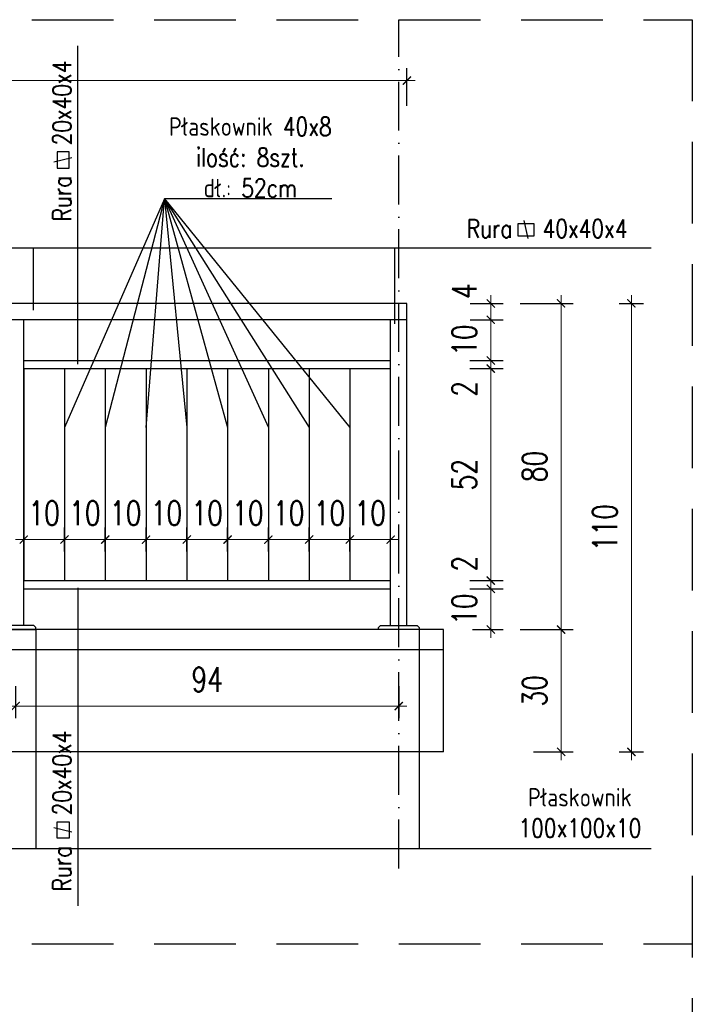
# Model space of a CAD drawing. Header units: millimetres. Extents: x 31969 to 285678, y -69766 to -1123.
# Tile 37 of 176: x 139990 to 140155, y -18518 to -18277. Entities that reach past the tile are written whole.
import ezdxf

# ---------------------------------------------------------------- set-up
doc = ezdxf.new("R2010")
doc.units = ezdxf.units.MM
for name, pattern in [('ACAD_ISO03W100', [30, 12, -18]), ('ACAD_ISO10W100', [18, 12, -3, 0, -3]), ('HIDDEN', [0.375, 0.25, -0.125])]:
    doc.linetypes.add(name, pattern=pattern)
for name, color, linetype in [('a-balustrady detal', 5, 'Continuous'), ('a-opis 2', 1, 'Continuous'), ('a-osie', 4, 'ACAD_ISO10W100'), ('a-przerywana', 250, 'HIDDEN'), ('a-widokowa', 3, 'Continuous'), ('a-wymiary', 11, 'Continuous')]:
    doc.layers.add(name, color=color, linetype=linetype)
doc.styles.add('WYMIAR', font='romans.shx', dxfattribs={"width": 0.8})
doc.styles.add('WYMIARY', font='simplex.shx', dxfattribs={"width": 0.75})
doc.dimstyles.new('MAREK50', dxfattribs={"dimtxt": 12.5, "dimasz": 5, "dimexe": 3, "dimexo": 2, "dimgap": 3.5, "dimtad": 1, "dimdec": 1, "dimdsep": 46, "dimtxsty": 'WYMIARY', "dimblk1": 'ARCHTICK', "dimblk2": 'ARCHTICK', "dimsah": 1, "dimcen": 2.5, "dimdle": 5, "dimadec": 0, "dimazin": 0, "dimtfac": 1, "dimtdec": 1, "dimtmove": 1, "dimatfit": 3, "dimldrblk": 'ARCHTICK', "dimfxl": 1, "dimtolj": 1, "dimtzin": 0, "dimarcsym": 0})

# ---------------------------------------------------------------- blocks, each defined once
blk = doc.blocks.new('_ARCHTICK')
at = {"color": 0, "linetype": 'ByBlock', "const_width": 0.15}
blk.add_lwpolyline([(-0.5, -0.5), (0.5, 0.5)], dxfattribs=at)
blk = doc.blocks.new('*D313')
at = {"layer": 'a-wymiary', "color": 0, "linetype": 'ACAD_ISO03W100', "lineweight": -2, "ltscale": 100}
blk.add_line((140001.4, -18407.16), (140001.4, -18401.27), dxfattribs=at)
at = {"layer": 'a-wymiary', "color": 0, "lineweight": -2, "ltscale": 100}
blk.add_line((140011.4, -18407.16), (140011.4, -18401.27), dxfattribs=at)
at = {"layer": 'a-wymiary', "color": 0, "lineweight": 0, "ltscale": 100}
blk.add_line((139999.4, -18404.27), (140013.4, -18404.27), dxfattribs=at)
at = {"layer": 'DEFPOINTS', "color": 0, "ltscale": 100}
for p in [(140011.4, -18404.27), (140001.4, -18409.16), (140011.4, -18409.16)]:
    blk.add_point(p, dxfattribs=at)
at = {"layer": 'a-wymiary', "color": 0, "lineweight": 0, "ltscale": 100, "xscale": 2, "yscale": 2, "zscale": 2, "rotation": 180}
blk.add_blockref('_ARCHTICK', (140001.4, -18404.27), dxfattribs=at)
at = {"layer": 'a-wymiary', "color": 0, "lineweight": 0, "ltscale": 100, "xscale": 2, "yscale": 2, "zscale": 2}
blk.add_blockref('_ARCHTICK', (140011.4, -18404.27), dxfattribs=at)
at = {"layer": 'a-wymiary', "color": 0, "ltscale": 100, "insert": (140006.4, -18397.77), "char_height": 6, "attachment_point": 5, "style": 'WYMIARY'}
blk.add_mtext('\\A1;10', dxfattribs=at)
blk = doc.blocks.new('*D314')
at = {"layer": 'a-wymiary', "color": 0, "linetype": 'ACAD_ISO03W100', "lineweight": -2, "ltscale": 100}
blk.add_line((140011.4, -18407.16), (140011.4, -18401.27), dxfattribs=at)
at = {"layer": 'a-wymiary', "color": 0, "lineweight": -2, "ltscale": 100}
blk.add_line((140021.4, -18407.16), (140021.4, -18401.27), dxfattribs=at)
at = {"layer": 'a-wymiary', "color": 0, "lineweight": 0, "ltscale": 100}
blk.add_line((140009.4, -18404.27), (140023.4, -18404.27), dxfattribs=at)
at = {"layer": 'DEFPOINTS', "color": 0, "ltscale": 100}
for p in [(140021.4, -18404.27), (140011.4, -18409.16), (140021.4, -18409.16)]:
    blk.add_point(p, dxfattribs=at)
at = {"layer": 'a-wymiary', "color": 0, "lineweight": 0, "ltscale": 100, "xscale": 2, "yscale": 2, "zscale": 2, "rotation": 180}
blk.add_blockref('_ARCHTICK', (140011.4, -18404.27), dxfattribs=at)
at = {"layer": 'a-wymiary', "color": 0, "lineweight": 0, "ltscale": 100, "xscale": 2, "yscale": 2, "zscale": 2}
blk.add_blockref('_ARCHTICK', (140021.4, -18404.27), dxfattribs=at)
at = {"layer": 'a-wymiary', "color": 0, "ltscale": 100, "insert": (140016.4, -18397.77), "char_height": 6, "attachment_point": 5, "style": 'WYMIARY'}
blk.add_mtext('\\A1;10', dxfattribs=at)
blk = doc.blocks.new('*D315')
at = {"layer": 'a-wymiary', "color": 0, "linetype": 'ACAD_ISO03W100', "lineweight": -2, "ltscale": 100}
blk.add_line((140021.4, -18407.16), (140021.4, -18401.27), dxfattribs=at)
at = {"layer": 'a-wymiary', "color": 0, "lineweight": -2, "ltscale": 100}
blk.add_line((140031.4, -18407.16), (140031.4, -18401.27), dxfattribs=at)
at = {"layer": 'a-wymiary', "color": 0, "lineweight": 0, "ltscale": 100}
blk.add_line((140019.4, -18404.27), (140033.4, -18404.27), dxfattribs=at)
at = {"layer": 'DEFPOINTS', "color": 0, "ltscale": 100}
for p in [(140031.4, -18404.27), (140021.4, -18409.16), (140031.4, -18409.16)]:
    blk.add_point(p, dxfattribs=at)
at = {"layer": 'a-wymiary', "color": 0, "lineweight": 0, "ltscale": 100, "xscale": 2, "yscale": 2, "zscale": 2, "rotation": 180}
blk.add_blockref('_ARCHTICK', (140021.4, -18404.27), dxfattribs=at)
at = {"layer": 'a-wymiary', "color": 0, "lineweight": 0, "ltscale": 100, "xscale": 2, "yscale": 2, "zscale": 2}
blk.add_blockref('_ARCHTICK', (140031.4, -18404.27), dxfattribs=at)
at = {"layer": 'a-wymiary', "color": 0, "ltscale": 100, "insert": (140026.4, -18397.77), "char_height": 6, "attachment_point": 5, "style": 'WYMIARY'}
blk.add_mtext('\\A1;10', dxfattribs=at)
blk = doc.blocks.new('*D316')
at = {"layer": 'a-wymiary', "color": 0, "linetype": 'ACAD_ISO03W100', "lineweight": -2, "ltscale": 100}
blk.add_line((140031.4, -18407.16), (140031.4, -18401.27), dxfattribs=at)
at = {"layer": 'a-wymiary', "color": 0, "lineweight": -2, "ltscale": 100}
blk.add_line((140041.4, -18407.16), (140041.4, -18401.27), dxfattribs=at)
at = {"layer": 'a-wymiary', "color": 0, "lineweight": 0, "ltscale": 100}
blk.add_line((140029.4, -18404.27), (140043.4, -18404.27), dxfattribs=at)
at = {"layer": 'DEFPOINTS', "color": 0, "ltscale": 100}
for p in [(140041.4, -18404.27), (140031.4, -18409.16), (140041.4, -18409.16)]:
    blk.add_point(p, dxfattribs=at)
at = {"layer": 'a-wymiary', "color": 0, "lineweight": 0, "ltscale": 100, "xscale": 2, "yscale": 2, "zscale": 2, "rotation": 180}
blk.add_blockref('_ARCHTICK', (140031.4, -18404.27), dxfattribs=at)
at = {"layer": 'a-wymiary', "color": 0, "lineweight": 0, "ltscale": 100, "xscale": 2, "yscale": 2, "zscale": 2}
blk.add_blockref('_ARCHTICK', (140041.4, -18404.27), dxfattribs=at)
at = {"layer": 'a-wymiary', "color": 0, "ltscale": 100, "insert": (140036.4, -18397.77), "char_height": 6, "attachment_point": 5, "style": 'WYMIARY'}
blk.add_mtext('\\A1;10', dxfattribs=at)
blk = doc.blocks.new('*D317')
at = {"layer": 'a-wymiary', "color": 0, "linetype": 'ACAD_ISO03W100', "lineweight": -2, "ltscale": 100}
blk.add_line((140041.4, -18407.16), (140041.4, -18401.27), dxfattribs=at)
at = {"layer": 'a-wymiary', "color": 0, "lineweight": -2, "ltscale": 100}
blk.add_line((140051.4, -18407.16), (140051.4, -18401.27), dxfattribs=at)
at = {"layer": 'a-wymiary', "color": 0, "lineweight": 0, "ltscale": 100}
blk.add_line((140039.4, -18404.27), (140053.4, -18404.27), dxfattribs=at)
at = {"layer": 'DEFPOINTS', "color": 0, "ltscale": 100}
for p in [(140051.4, -18404.27), (140041.4, -18409.16), (140051.4, -18409.16)]:
    blk.add_point(p, dxfattribs=at)
at = {"layer": 'a-wymiary', "color": 0, "lineweight": 0, "ltscale": 100, "xscale": 2, "yscale": 2, "zscale": 2, "rotation": 180}
blk.add_blockref('_ARCHTICK', (140041.4, -18404.27), dxfattribs=at)
at = {"layer": 'a-wymiary', "color": 0, "lineweight": 0, "ltscale": 100, "xscale": 2, "yscale": 2, "zscale": 2}
blk.add_blockref('_ARCHTICK', (140051.4, -18404.27), dxfattribs=at)
at = {"layer": 'a-wymiary', "color": 0, "ltscale": 100, "insert": (140046.4, -18397.77), "char_height": 6, "attachment_point": 5, "style": 'WYMIARY'}
blk.add_mtext('\\A1;10', dxfattribs=at)
blk = doc.blocks.new('*D318')
at = {"layer": 'a-wymiary', "color": 0, "linetype": 'ACAD_ISO03W100', "lineweight": -2, "ltscale": 100}
blk.add_line((140051.4, -18407.16), (140051.4, -18401.27), dxfattribs=at)
at = {"layer": 'a-wymiary', "color": 0, "lineweight": -2, "ltscale": 100}
blk.add_line((140061.4, -18407.16), (140061.4, -18401.27), dxfattribs=at)
at = {"layer": 'a-wymiary', "color": 0, "lineweight": 0, "ltscale": 100}
blk.add_line((140049.4, -18404.27), (140063.4, -18404.27), dxfattribs=at)
at = {"layer": 'DEFPOINTS', "color": 0, "ltscale": 100}
for p in [(140061.4, -18404.27), (140051.4, -18409.16), (140061.4, -18409.16)]:
    blk.add_point(p, dxfattribs=at)
at = {"layer": 'a-wymiary', "color": 0, "lineweight": 0, "ltscale": 100, "xscale": 2, "yscale": 2, "zscale": 2, "rotation": 180}
blk.add_blockref('_ARCHTICK', (140051.4, -18404.27), dxfattribs=at)
at = {"layer": 'a-wymiary', "color": 0, "lineweight": 0, "ltscale": 100, "xscale": 2, "yscale": 2, "zscale": 2}
blk.add_blockref('_ARCHTICK', (140061.4, -18404.27), dxfattribs=at)
at = {"layer": 'a-wymiary', "color": 0, "ltscale": 100, "insert": (140056.4, -18397.77), "char_height": 6, "attachment_point": 5, "style": 'WYMIARY'}
blk.add_mtext('\\A1;10', dxfattribs=at)
blk = doc.blocks.new('*D319')
at = {"layer": 'a-wymiary', "color": 0, "linetype": 'ACAD_ISO03W100', "lineweight": -2, "ltscale": 100}
blk.add_line((140061.4, -18407.16), (140061.4, -18401.27), dxfattribs=at)
at = {"layer": 'a-wymiary', "color": 0, "lineweight": -2, "ltscale": 100}
blk.add_line((140071.4, -18407.16), (140071.4, -18401.27), dxfattribs=at)
at = {"layer": 'a-wymiary', "color": 0, "lineweight": 0, "ltscale": 100}
blk.add_line((140059.4, -18404.27), (140073.4, -18404.27), dxfattribs=at)
at = {"layer": 'DEFPOINTS', "color": 0, "ltscale": 100}
for p in [(140071.4, -18404.27), (140061.4, -18409.16), (140071.4, -18409.16)]:
    blk.add_point(p, dxfattribs=at)
at = {"layer": 'a-wymiary', "color": 0, "lineweight": 0, "ltscale": 100, "xscale": 2, "yscale": 2, "zscale": 2, "rotation": 180}
blk.add_blockref('_ARCHTICK', (140061.4, -18404.27), dxfattribs=at)
at = {"layer": 'a-wymiary', "color": 0, "lineweight": 0, "ltscale": 100, "xscale": 2, "yscale": 2, "zscale": 2}
blk.add_blockref('_ARCHTICK', (140071.4, -18404.27), dxfattribs=at)
at = {"layer": 'a-wymiary', "color": 0, "ltscale": 100, "insert": (140066.4, -18397.77), "char_height": 6, "attachment_point": 5, "style": 'WYMIARY'}
blk.add_mtext('\\A1;10', dxfattribs=at)
blk = doc.blocks.new('*D320')
at = {"layer": 'a-wymiary', "color": 0, "linetype": 'ACAD_ISO03W100', "lineweight": -2, "ltscale": 100}
blk.add_line((140071.4, -18407.16), (140071.4, -18401.27), dxfattribs=at)
at = {"layer": 'a-wymiary', "color": 0, "lineweight": -2, "ltscale": 100}
blk.add_line((140081.4, -18407.16), (140081.4, -18401.27), dxfattribs=at)
at = {"layer": 'a-wymiary', "color": 0, "lineweight": 0, "ltscale": 100}
blk.add_line((140069.4, -18404.27), (140083.4, -18404.27), dxfattribs=at)
at = {"layer": 'DEFPOINTS', "color": 0, "ltscale": 100}
for p in [(140081.4, -18404.27), (140071.4, -18409.16), (140081.4, -18409.16)]:
    blk.add_point(p, dxfattribs=at)
at = {"layer": 'a-wymiary', "color": 0, "lineweight": 0, "ltscale": 100, "xscale": 2, "yscale": 2, "zscale": 2, "rotation": 180}
blk.add_blockref('_ARCHTICK', (140071.4, -18404.27), dxfattribs=at)
at = {"layer": 'a-wymiary', "color": 0, "lineweight": 0, "ltscale": 100, "xscale": 2, "yscale": 2, "zscale": 2}
blk.add_blockref('_ARCHTICK', (140081.4, -18404.27), dxfattribs=at)
at = {"layer": 'a-wymiary', "color": 0, "ltscale": 100, "insert": (140076.4, -18397.77), "char_height": 6, "attachment_point": 5, "style": 'WYMIARY'}
blk.add_mtext('\\A1;10', dxfattribs=at)
blk = doc.blocks.new('*D321')
at = {"layer": 'a-wymiary', "color": 0, "lineweight": 0, "ltscale": 100}
blk.add_line((140105.97, -18428.34), (140105.97, -18414.34), dxfattribs=at)
at = {"layer": 'a-wymiary', "color": 0, "lineweight": -2, "ltscale": 100}
blk.add_line((140100.82, -18416.34), (140108.97, -18416.34), dxfattribs=at)
at = {"layer": 'a-wymiary', "color": 0, "linetype": 'ACAD_ISO03W100', "lineweight": -2, "ltscale": 100}
blk.add_line((140101.5, -18426.34), (140108.97, -18426.34), dxfattribs=at)
at = {"layer": 'DEFPOINTS', "color": 0, "ltscale": 100}
for p in [(140098.82, -18416.34), (140105.97, -18416.34), (140099.5, -18426.34)]:
    blk.add_point(p, dxfattribs=at)
at = {"layer": 'a-wymiary', "color": 0, "lineweight": 0, "ltscale": 100, "xscale": 2, "yscale": 2, "zscale": 2}
for p, rotation in [((140105.97, -18416.34), 90), ((140105.97, -18426.34), 270)]:
    blk.add_blockref('_ARCHTICK', p, dxfattribs=dict(at, rotation=rotation))
at = {"layer": 'a-wymiary', "color": 0, "ltscale": 100, "insert": (140099.47, -18421.34), "char_height": 6, "attachment_point": 5, "rotation": 90, "style": 'WYMIARY'}
blk.add_mtext('\\A1;10', dxfattribs=at)
blk = doc.blocks.new('*D322')
at = {"layer": 'a-wymiary', "color": 0, "lineweight": -2, "ltscale": 100}
blk.add_line((140100.82, -18414.34), (140108.97, -18414.34), dxfattribs=at)
at = {"layer": 'a-wymiary', "color": 0, "lineweight": 0, "ltscale": 100}
for p, q in [((140105.97, -18414.34), (140105.97, -18412.34)), ((140105.97, -18416.34), (140105.97, -18414.34)), ((140105.97, -18416.34), (140105.97, -18418.34))]:
    blk.add_line(p, q, dxfattribs=at)
at = {"layer": 'a-wymiary', "color": 0, "linetype": 'ACAD_ISO03W100', "lineweight": -2, "ltscale": 100}
blk.add_line((140100.82, -18416.34), (140108.97, -18416.34), dxfattribs=at)
at = {"layer": 'DEFPOINTS', "color": 0, "ltscale": 100}
for p in [(140098.82, -18414.34), (140105.97, -18414.34), (140098.82, -18416.34)]:
    blk.add_point(p, dxfattribs=at)
at = {"layer": 'a-wymiary', "color": 0, "lineweight": 0, "ltscale": 100, "xscale": 2, "yscale": 2, "zscale": 2}
for p, rotation in [((140105.97, -18414.34), 270), ((140105.97, -18416.34), 90)]:
    blk.add_blockref('_ARCHTICK', p, dxfattribs=dict(at, rotation=rotation))
at = {"layer": 'a-wymiary', "color": 0, "ltscale": 100, "insert": (140099.47, -18410.17), "char_height": 6, "attachment_point": 5, "rotation": 90, "style": 'WYMIARY'}
blk.add_mtext('\\A1;2', dxfattribs=at)
blk = doc.blocks.new('*D323')
at = {"layer": 'a-wymiary', "color": 0, "lineweight": 0, "ltscale": 100}
blk.add_line((140105.97, -18416.34), (140105.97, -18360.34), dxfattribs=at)
at = {"layer": 'a-wymiary', "color": 0, "lineweight": -2, "ltscale": 100}
blk.add_line((140100.82, -18362.34), (140108.97, -18362.34), dxfattribs=at)
at = {"layer": 'a-wymiary', "color": 0, "linetype": 'ACAD_ISO03W100', "lineweight": -2, "ltscale": 100}
blk.add_line((140100.82, -18414.34), (140108.97, -18414.34), dxfattribs=at)
at = {"layer": 'DEFPOINTS', "color": 0, "ltscale": 100}
for p in [(140098.82, -18362.34), (140105.97, -18362.34), (140098.82, -18414.34)]:
    blk.add_point(p, dxfattribs=at)
at = {"layer": 'a-wymiary', "color": 0, "lineweight": 0, "ltscale": 100, "xscale": 2, "yscale": 2, "zscale": 2}
for p, rotation in [((140105.97, -18362.34), 90), ((140105.97, -18414.34), 270)]:
    blk.add_blockref('_ARCHTICK', p, dxfattribs=dict(at, rotation=rotation))
at = {"layer": 'a-wymiary', "color": 0, "ltscale": 100, "insert": (140099.47, -18388.34), "char_height": 6, "attachment_point": 5, "rotation": 90, "style": 'WYMIARY'}
blk.add_mtext('\\A1;52', dxfattribs=at)
blk = doc.blocks.new('*D324')
at = {"layer": 'a-wymiary', "color": 0, "lineweight": 0, "ltscale": 100}
for p, q in [((140105.97, -18360.34), (140105.97, -18358.34)), ((140105.97, -18362.34), (140105.97, -18360.34)), ((140105.97, -18362.34), (140105.97, -18364.34))]:
    blk.add_line(p, q, dxfattribs=at)
at = {"layer": 'a-wymiary', "color": 0, "lineweight": -2, "ltscale": 100}
blk.add_line((140100.82, -18360.34), (140108.97, -18360.34), dxfattribs=at)
at = {"layer": 'a-wymiary', "color": 0, "linetype": 'ACAD_ISO03W100', "lineweight": -2, "ltscale": 100}
blk.add_line((140100.82, -18362.34), (140108.97, -18362.34), dxfattribs=at)
at = {"layer": 'DEFPOINTS', "color": 0, "ltscale": 100}
for p in [(140098.82, -18360.34), (140105.97, -18360.34), (140098.82, -18362.34)]:
    blk.add_point(p, dxfattribs=at)
at = {"layer": 'a-wymiary', "color": 0, "lineweight": 0, "ltscale": 100, "xscale": 2, "yscale": 2, "zscale": 2}
for p, rotation in [((140105.97, -18360.34), 270), ((140105.97, -18362.34), 90)]:
    blk.add_blockref('_ARCHTICK', p, dxfattribs=dict(at, rotation=rotation))
at = {"layer": 'a-wymiary', "color": 0, "ltscale": 100, "insert": (140099.47, -18367.3), "char_height": 6, "attachment_point": 5, "rotation": 90, "style": 'WYMIARY'}
blk.add_mtext('\\A1;2', dxfattribs=at)
blk = doc.blocks.new('*D325')
at = {"layer": 'a-wymiary', "color": 0, "lineweight": 0, "ltscale": 100}
blk.add_line((140105.97, -18362.34), (140105.97, -18348.34), dxfattribs=at)
at = {"layer": 'a-wymiary', "color": 0, "lineweight": -2, "ltscale": 100}
blk.add_line((140100.9, -18350.34), (140108.97, -18350.34), dxfattribs=at)
at = {"layer": 'a-wymiary', "color": 0, "linetype": 'ACAD_ISO03W100', "lineweight": -2, "ltscale": 100}
blk.add_line((140100.82, -18360.34), (140108.97, -18360.34), dxfattribs=at)
at = {"layer": 'DEFPOINTS', "color": 0, "ltscale": 100}
for p in [(140098.9, -18350.34), (140105.97, -18350.34), (140098.82, -18360.34)]:
    blk.add_point(p, dxfattribs=at)
at = {"layer": 'a-wymiary', "color": 0, "lineweight": 0, "ltscale": 100, "xscale": 2, "yscale": 2, "zscale": 2}
for p, rotation in [((140105.97, -18350.34), 90), ((140105.97, -18360.34), 270)]:
    blk.add_blockref('_ARCHTICK', p, dxfattribs=dict(at, rotation=rotation))
at = {"layer": 'a-wymiary', "color": 0, "ltscale": 100, "insert": (140099.47, -18355.34), "char_height": 6, "attachment_point": 5, "rotation": 90, "style": 'WYMIARY'}
blk.add_mtext('\\A1;10', dxfattribs=at)
blk = doc.blocks.new('*D326')
at = {"layer": 'a-wymiary', "color": 0, "lineweight": 0, "ltscale": 100}
for p, q in [((140105.97, -18346.34), (140105.97, -18344.34)), ((140105.97, -18350.34), (140105.97, -18346.34)), ((140105.97, -18350.34), (140105.97, -18352.34))]:
    blk.add_line(p, q, dxfattribs=at)
at = {"layer": 'a-wymiary', "color": 0, "lineweight": -2, "ltscale": 100}
blk.add_line((140100.9, -18346.34), (140108.97, -18346.34), dxfattribs=at)
at = {"layer": 'a-wymiary', "color": 0, "linetype": 'ACAD_ISO03W100', "lineweight": -2, "ltscale": 100}
blk.add_line((140100.9, -18350.34), (140108.97, -18350.34), dxfattribs=at)
at = {"layer": 'DEFPOINTS', "color": 0, "ltscale": 100}
for p in [(140098.9, -18346.34), (140105.97, -18346.34), (140098.9, -18350.34)]:
    blk.add_point(p, dxfattribs=at)
at = {"layer": 'a-wymiary', "color": 0, "lineweight": 0, "ltscale": 100, "xscale": 2, "yscale": 2, "zscale": 2}
for p, rotation in [((140105.97, -18346.34), 270), ((140105.97, -18350.34), 90)]:
    blk.add_blockref('_ARCHTICK', p, dxfattribs=dict(at, rotation=rotation))
at = {"layer": 'a-wymiary', "color": 0, "ltscale": 100, "insert": (140099.47, -18343.34), "char_height": 6, "attachment_point": 5, "rotation": 90, "style": 'WYMIARY'}
blk.add_mtext('\\A1;4', dxfattribs=at)
blk = doc.blocks.new('*D327')
at = {"layer": 'a-wymiary', "color": 0, "lineweight": 0, "ltscale": 100}
blk.add_line((140123.21, -18344.34), (140123.21, -18428.34), dxfattribs=at)
at = {"layer": 'a-wymiary', "color": 0, "linetype": 'ACAD_ISO03W100', "lineweight": -2, "ltscale": 100}
blk.add_line((140113.21, -18346.34), (140126.21, -18346.34), dxfattribs=at)
at = {"layer": 'a-wymiary', "color": 0, "lineweight": -2, "ltscale": 100}
blk.add_line((140113.21, -18426.34), (140126.21, -18426.34), dxfattribs=at)
at = {"layer": 'DEFPOINTS', "color": 0, "ltscale": 100}
for p in [(140078.9, -18346.34), (140083.4, -18426.34), (140123.21, -18426.34)]:
    blk.add_point(p, dxfattribs=at)
at = {"layer": 'a-wymiary', "color": 0, "lineweight": 0, "ltscale": 100, "xscale": 2, "yscale": 2, "zscale": 2}
for p, rotation in [((140123.21, -18346.34), 90), ((140123.21, -18426.34), 270)]:
    blk.add_blockref('_ARCHTICK', p, dxfattribs=dict(at, rotation=rotation))
at = {"layer": 'a-wymiary', "color": 0, "ltscale": 100, "insert": (140116.71, -18386.34), "char_height": 6, "attachment_point": 5, "rotation": 90, "style": 'WYMIARY'}
blk.add_mtext('\\A1;80', dxfattribs=at)
blk = doc.blocks.new('*D328')
at = {"layer": 'a-wymiary', "color": 0, "linetype": 'ACAD_ISO03W100', "lineweight": -2, "ltscale": 100}
blk.add_line((139991.4, -18407.16), (139991.4, -18401.27), dxfattribs=at)
at = {"layer": 'a-wymiary', "color": 0, "lineweight": -2, "ltscale": 100}
blk.add_line((140001.4, -18407.16), (140001.4, -18401.27), dxfattribs=at)
at = {"layer": 'a-wymiary', "color": 0, "lineweight": 0, "ltscale": 100}
blk.add_line((139989.4, -18404.27), (140003.4, -18404.27), dxfattribs=at)
at = {"layer": 'DEFPOINTS', "color": 0, "ltscale": 100}
for p in [(140001.4, -18404.27), (139991.4, -18409.16), (140001.4, -18409.16)]:
    blk.add_point(p, dxfattribs=at)
at = {"layer": 'a-wymiary', "color": 0, "lineweight": 0, "ltscale": 100, "xscale": 2, "yscale": 2, "zscale": 2, "rotation": 180}
blk.add_blockref('_ARCHTICK', (139991.4, -18404.27), dxfattribs=at)
at = {"layer": 'a-wymiary', "color": 0, "lineweight": 0, "ltscale": 100, "xscale": 2, "yscale": 2, "zscale": 2}
blk.add_blockref('_ARCHTICK', (140001.4, -18404.27), dxfattribs=at)
at = {"layer": 'a-wymiary', "color": 0, "ltscale": 100, "insert": (139996.4, -18397.77), "char_height": 6, "attachment_point": 5, "style": 'WYMIARY'}
blk.add_mtext('\\A1;10', dxfattribs=at)
blk = doc.blocks.new('*D386')
at = {"layer": 'a-wymiary', "color": 0, "lineweight": 0, "ltscale": 100}
blk.add_line((140123.21, -18424.34), (140123.21, -18458.34), dxfattribs=at)
at = {"layer": 'a-wymiary', "color": 0, "linetype": 'ACAD_ISO03W100', "lineweight": -2, "ltscale": 100}
blk.add_line((140116.47, -18426.34), (140126.21, -18426.34), dxfattribs=at)
at = {"layer": 'a-wymiary', "color": 0, "lineweight": -2, "ltscale": 100}
blk.add_line((140116.47, -18456.34), (140126.21, -18456.34), dxfattribs=at)
at = {"layer": 'DEFPOINTS', "color": 0, "ltscale": 100}
for p in [(140114.47, -18426.34), (140114.47, -18456.34), (140123.21, -18456.34)]:
    blk.add_point(p, dxfattribs=at)
at = {"layer": 'a-wymiary', "color": 0, "lineweight": 0, "ltscale": 100, "xscale": 2, "yscale": 2, "zscale": 2}
for p, rotation in [((140123.21, -18426.34), 90), ((140123.21, -18456.34), 270)]:
    blk.add_blockref('_ARCHTICK', p, dxfattribs=dict(at, rotation=rotation))
at = {"layer": 'a-wymiary', "color": 0, "ltscale": 100, "insert": (140116.71, -18441.34), "char_height": 6, "attachment_point": 5, "rotation": 90, "style": 'WYMIARY'}
blk.add_mtext('\\A1;30', dxfattribs=at)
blk = doc.blocks.new('*D387')
at = {"layer": 'a-wymiary', "color": 0, "lineweight": 0, "ltscale": 100}
blk.add_line((140140.45, -18344.34), (140140.45, -18458.34), dxfattribs=at)
at = {"layer": 'a-wymiary', "color": 0, "linetype": 'ACAD_ISO03W100', "lineweight": -2, "ltscale": 100}
blk.add_line((140137.45, -18346.34), (140143.45, -18346.34), dxfattribs=at)
at = {"layer": 'a-wymiary', "color": 0, "lineweight": -2, "ltscale": 100}
blk.add_line((140137.45, -18456.34), (140143.45, -18456.34), dxfattribs=at)
at = {"layer": 'DEFPOINTS', "color": 0, "ltscale": 100}
for p in [(140135.45, -18346.34), (140135.45, -18456.34), (140140.45, -18456.34)]:
    blk.add_point(p, dxfattribs=at)
at = {"layer": 'a-wymiary', "color": 0, "lineweight": 0, "ltscale": 100, "xscale": 2, "yscale": 2, "zscale": 2}
for p, rotation in [((140140.45, -18346.34), 90), ((140140.45, -18456.34), 270)]:
    blk.add_blockref('_ARCHTICK', p, dxfattribs=dict(at, rotation=rotation))
at = {"layer": 'a-wymiary', "color": 0, "ltscale": 100, "insert": (140133.95, -18401.34), "char_height": 6, "attachment_point": 5, "rotation": 90, "style": 'WYMIARY'}
blk.add_mtext('\\A1;110', dxfattribs=at)
blk = doc.blocks.new('*D388')
at = {"layer": 'a-wymiary', "color": 0, "linetype": 'ACAD_ISO03W100', "lineweight": -2, "ltscale": 100}
blk.add_line((139393.4, -18297.89), (139393.4, -18288.68), dxfattribs=at)
at = {"layer": 'a-wymiary', "color": 0, "lineweight": -2, "ltscale": 100}
blk.add_line((140085.4, -18297.89), (140085.4, -18288.68), dxfattribs=at)
at = {"layer": 'a-wymiary', "color": 0, "lineweight": 0, "ltscale": 100}
blk.add_line((139391.4, -18291.68), (140087.4, -18291.68), dxfattribs=at)
at = {"layer": 'DEFPOINTS', "color": 0, "ltscale": 100}
for p in [(140085.4, -18291.68), (139393.4, -18299.89), (140085.4, -18299.89)]:
    blk.add_point(p, dxfattribs=at)
at = {"layer": 'a-wymiary', "color": 0, "lineweight": 0, "ltscale": 100, "xscale": 2, "yscale": 2, "zscale": 2, "rotation": 180}
blk.add_blockref('_ARCHTICK', (139393.4, -18291.68), dxfattribs=at)
at = {"layer": 'a-wymiary', "color": 0, "lineweight": 0, "ltscale": 100, "xscale": 2, "yscale": 2, "zscale": 2}
blk.add_blockref('_ARCHTICK', (140085.4, -18291.68), dxfattribs=at)
at = {"layer": 'a-wymiary', "color": 0, "ltscale": 100, "insert": (139739.4, -18285.18), "char_height": 6, "attachment_point": 5, "style": 'WYMIARY'}
blk.add_mtext('\\A1;692', dxfattribs=at)
blk = doc.blocks.new('*D389')
at = {"layer": 'a-wymiary', "color": 0, "lineweight": -2, "ltscale": 100}
blk.add_line((139989.4, -18440.2), (139989.4, -18448.1), dxfattribs=at)
at = {"layer": 'a-wymiary', "color": 0, "linetype": 'ACAD_ISO03W100', "lineweight": -2, "ltscale": 100}
blk.add_line((140083.4, -18440.2), (140083.4, -18448.1), dxfattribs=at)
at = {"layer": 'a-wymiary', "color": 0, "lineweight": 0, "ltscale": 100}
blk.add_line((140085.4, -18445.1), (139987.4, -18445.1), dxfattribs=at)
at = {"layer": 'DEFPOINTS', "color": 0, "ltscale": 100}
for p in [(139989.4, -18438.2), (140083.4, -18438.2), (139989.4, -18445.1)]:
    blk.add_point(p, dxfattribs=at)
at = {"layer": 'a-wymiary', "color": 0, "lineweight": 0, "ltscale": 100, "xscale": 2, "yscale": 2, "zscale": 2, "rotation": 180}
blk.add_blockref('_ARCHTICK', (139989.4, -18445.1), dxfattribs=at)
at = {"layer": 'a-wymiary', "color": 0, "lineweight": 0, "ltscale": 100, "xscale": 2, "yscale": 2, "zscale": 2}
blk.add_blockref('_ARCHTICK', (140083.4, -18445.1), dxfattribs=at)
at = {"layer": 'a-wymiary', "color": 0, "ltscale": 100, "insert": (140036.4, -18438.6), "char_height": 6, "attachment_point": 5, "style": 'WYMIARY'}
blk.add_mtext('\\A1;94', dxfattribs=at)
blk = doc.blocks.new('*D390')
at = {"layer": 'a-wymiary', "color": 0, "lineweight": -2, "ltscale": 100}
blk.add_line((139885.4, -18440.2), (139885.4, -18448.1), dxfattribs=at)
at = {"layer": 'a-wymiary', "color": 0, "linetype": 'ACAD_ISO03W100', "lineweight": -2, "ltscale": 100}
blk.add_line((139989.4, -18440.2), (139989.4, -18448.1), dxfattribs=at)
at = {"layer": 'a-wymiary', "color": 0, "lineweight": 0, "ltscale": 100}
blk.add_line((139991.4, -18445.1), (139883.4, -18445.1), dxfattribs=at)
at = {"layer": 'DEFPOINTS', "color": 0, "ltscale": 100}
for p in [(139885.4, -18438.2), (139989.4, -18438.2), (139885.4, -18445.1)]:
    blk.add_point(p, dxfattribs=at)
at = {"layer": 'a-wymiary', "color": 0, "lineweight": 0, "ltscale": 100, "xscale": 2, "yscale": 2, "zscale": 2, "rotation": 180}
blk.add_blockref('_ARCHTICK', (139885.4, -18445.1), dxfattribs=at)
at = {"layer": 'a-wymiary', "color": 0, "lineweight": 0, "ltscale": 100, "xscale": 2, "yscale": 2, "zscale": 2}
blk.add_blockref('_ARCHTICK', (139989.4, -18445.1), dxfattribs=at)
at = {"layer": 'a-wymiary', "color": 0, "ltscale": 100, "insert": (139937.4, -18438.6), "char_height": 6, "attachment_point": 5, "style": 'WYMIARY'}
blk.add_mtext('\\A1;104', dxfattribs=at)

msp = doc.modelspace()

# ---------------------------------------------------------------- linework, layer by layer
at = {"layer": 'a-balustrady detal', "ltscale": 0.5}
for p, q in [((140085.4, -18346.34), (139393.4, -18346.34)), ((140085.4, -18425.34), (140085.4, -18346.34)), ((140085.4, -18350.34), (139393.4, -18350.34)), ((139991.4, -18425.34), (139991.4, -18350.34)), ((140081.4, -18425.34), (140081.4, -18350.34)), ((139991.4, -18360.34), (140081.4, -18360.34)), ((139991.4, -18362.34), (140081.4, -18362.34)), ((139991.4, -18362.34), (139991.4, -18414.34)), ((140001.4, -18362.34), (140001.4, -18414.34)), ((140011.4, -18362.34), (140011.4, -18414.34)), ((140021.4, -18362.34), (140021.4, -18414.34)), ((140031.4, -18362.34), (140031.4, -18414.34)), ((140041.4, -18362.34), (140041.4, -18414.34)), ((140051.4, -18362.34), (140051.4, -18414.34)), ((140061.4, -18362.34), (140061.4, -18414.34)), ((140071.4, -18362.34), (140071.4, -18414.34)), ((139991.4, -18414.34), (140081.4, -18414.34)), ((139991.4, -18416.34), (140081.4, -18416.34))]:
    msp.add_line(p, q, dxfattribs=at)
for points in [[(139984.4, -18426.34), (139994.4, -18426.34), (139994.4, -18425.84), (139993.9, -18425.34), (139984.9, -18425.34), (139984.4, -18425.84)], [(140088.4, -18426.34), (140078.4, -18426.34), (140078.4, -18425.84), (140078.9, -18425.34), (140087.9, -18425.34), (140088.4, -18425.84)]]:
    msp.add_lwpolyline(points, close=True, dxfattribs=at)
at = {"layer": 'a-opis 2', "ltscale": 0.1}
for p, q in [((140004.66, -18361.22), (140004.66, -18283.17)), ((140025.91, -18320.66), (140001.4, -18376.74)), ((140025.91, -18320.66), (140011.4, -18376.74)), ((140021.4, -18376.74), (140025.91, -18320.66)), ((140025.91, -18320.66), (140031.4, -18376.74)), ((140066.96, -18320.66), (140025.91, -18320.66)), ((140025.91, -18320.66), (140041.4, -18376.74)), ((140025.91, -18320.66), (140051.4, -18376.74)), ((140025.91, -18320.66), (140061.4, -18376.74)), ((140025.91, -18320.66), (140071.4, -18376.74)), ((139394.47, -18332.68), (140145.3, -18332.68)), ((139993.75, -18332.68), (139993.75, -18347.99)), ((140082.47, -18351.37), (140082.47, -18332.68)), ((140004.66, -18416.08), (140004.66, -18494.13)), ((139994.4, -18426.34), (139994.4, -18480.01)), ((140088.4, -18426.34), (140088.4, -18480.01)), ((139400.4, -18480.01), (140145.3, -18480.01))]:
    msp.add_line(p, q, dxfattribs=at)
for points in [[(140003.23, -18310.67), (139998.8, -18311.67)], [(139999.58, -18313.17), (140002.58, -18313.17), (140002.58, -18309.17), (139999.58, -18309.17), (139999.58, -18313.17)], [(140112.63, -18326.8), (140112.63, -18329.8), (140116.63, -18329.8), (140116.63, -18326.8), (140112.63, -18326.8)], [(140115.13, -18330.45), (140114.13, -18326.02)], [(140003.23, -18476), (139998.8, -18475)], [(139999.58, -18473.5), (140002.58, -18473.5), (140002.58, -18477.5), (139999.58, -18477.5), (139999.58, -18473.5)]]:
    msp.add_lwpolyline(points, dxfattribs=at)
at = {"layer": 'a-osie'}
msp.add_line((140083.4, -18484.96), (140083.4, -18276.75), dxfattribs=at)
at = {"layer": 'a-przerywana', "color": 3, "ltscale": 80}
msp.add_line((139363.42, -18503.39), (140155.4, -18503.39), dxfattribs=at)
msp.add_lwpolyline([(139363.42, -18276.75), (140155.4, -18276.75), (140155.4, -18730.03), (139363.42, -18730.03)], close=True, dxfattribs=at)
at = {"layer": 'a-widokowa'}
for p, q in [((140094.4, -18426.34), (139407.4, -18426.34)), ((140094.4, -18456.34), (140094.4, -18426.34)), ((140094.4, -18431.34), (139383.4, -18431.34)), ((140094.4, -18456.34), (139383.4, -18456.34))]:
    msp.add_line(p, q, dxfattribs=at)

# ---------------------------------------------------------------- texts
at = {"layer": 'a-opis 2', "ltscale": 0.1, "char_height": 4.5269, "width": 94.9255, "rotation": 90, "style": 'WYMIAR'}
for insert, attachment_point in [((139998.52, -18353.94), 1), ((139998.52, -18423.37), 3)]:
    msp.add_mtext('\\pxqc;Rura   20x40x4', dxfattribs=dict(at, insert=insert, attachment_point=attachment_point))
at = {"layer": 'a-opis 2', "ltscale": 0.1, "char_height": 4.5269, "style": 'WYMIAR'}
for s, insert, width, attachment_point in [('\\pxqc;Płaskownik 40x8\\Pilość: 8szt.\\Pdł.: 52cm', (140094.44, -18300.7), 94.9255, 3), ('\\pxqc;Rura   40x40x4', (140071.32, -18325.74), 96.9255, 1), ('\\pxqc;Płaskownik 100x100x10', (140101.03, -18465.21), 53.599, 1)]:
    msp.add_mtext(s, dxfattribs=dict(at, insert=insert, width=width, attachment_point=attachment_point))

# ---------------------------------------------------------------- dimensions: what is measured, and where the dimension line sits
at = {"layer": 'a-wymiary', "ltscale": 100}
for base, p1, p2, picture, middle in [((140085.4, -18291.68), (139393.4, -18299.89), (140085.4, -18299.89), '*D388', (139739.4, -18285.18)), ((139885.4, -18445.1), (139989.4, -18438.2), (139885.4, -18438.2), '*D390', (139937.4, -18438.6)), ((139989.4, -18445.1), (140083.4, -18438.2), (139989.4, -18438.2), '*D389', (140036.4, -18438.6))]:
    dim = msp.add_linear_dim(base=base, p1=p1, p2=p2, dimstyle='MAREK50', override={"dimtxt": 6, "dimasz": 2, "dimdle": 2, "dimfxl": 10, "dimfxlon": 1, "dimlwd": 0}, dxfattribs=at)
    dim.commit()
    dim.dimension.update_dxf_attribs({"geometry": picture, "text_midpoint": middle})
for base, p1, p2, picture, middle in [((140105.97, -18346.34), (140098.9, -18350.34), (140098.9, -18346.34), '*D326', (140105.97, -18343.34)), ((140105.97, -18350.34), (140098.82, -18360.34), (140098.9, -18350.34), '*D325', (140105.97, -18355.34)), ((140105.97, -18360.34), (140098.82, -18362.34), (140098.82, -18360.34), '*D324', (140105.97, -18367.3)), ((140105.97, -18414.34), (140098.82, -18416.34), (140098.82, -18414.34), '*D322', (140105.97, -18410.17)), ((140105.97, -18416.34), (140099.5, -18426.34), (140098.82, -18416.34), '*D321', (140105.97, -18421.34))]:
    dim = msp.add_linear_dim(base=base, p1=p1, p2=p2, angle=90, dimstyle='MAREK50', override={"dimtxt": 6, "dimasz": 2, "dimdle": 2, "dimfxl": 10, "dimfxlon": 1, "dimlwd": 0}, dxfattribs=at)
    dim.commit()
    dim.dimension.update_dxf_attribs({"geometry": picture, "text_midpoint": middle, "dimtype": 160})
for base, p1, p2, picture, middle in [((140123.21, -18426.34), (140078.9, -18346.34), (140083.4, -18426.34), '*D327', (140116.71, -18386.34)), ((140140.45, -18456.34), (140135.45, -18346.34), (140135.45, -18456.34), '*D387', (140133.95, -18401.34)), ((140105.97, -18362.34), (140098.82, -18414.34), (140098.82, -18362.34), '*D323', (140099.47, -18388.34)), ((140123.21, -18456.34), (140114.47, -18426.34), (140114.47, -18456.34), '*D386', (140116.71, -18441.34))]:
    dim = msp.add_linear_dim(base=base, p1=p1, p2=p2, angle=90, dimstyle='MAREK50', override={"dimtxt": 6, "dimasz": 2, "dimdle": 2, "dimfxl": 10, "dimfxlon": 1, "dimlwd": 0}, dxfattribs=at)
    dim.commit()
    dim.dimension.update_dxf_attribs({"geometry": picture, "text_midpoint": middle})
for base, p1, p2, picture, middle in [((140001.4, -18404.27), (139991.4, -18409.16), (140001.4, -18409.16), '*D328', (139996.4, -18404.27)), ((140011.4, -18404.27), (140001.4, -18409.16), (140011.4, -18409.16), '*D313', (140006.4, -18404.27)), ((140021.4, -18404.27), (140011.4, -18409.16), (140021.4, -18409.16), '*D314', (140016.4, -18404.27)), ((140031.4, -18404.27), (140021.4, -18409.16), (140031.4, -18409.16), '*D315', (140026.4, -18404.27)), ((140041.4, -18404.27), (140031.4, -18409.16), (140041.4, -18409.16), '*D316', (140036.4, -18404.27)), ((140051.4, -18404.27), (140041.4, -18409.16), (140051.4, -18409.16), '*D317', (140046.4, -18404.27)), ((140061.4, -18404.27), (140051.4, -18409.16), (140061.4, -18409.16), '*D318', (140056.4, -18404.27)), ((140071.4, -18404.27), (140061.4, -18409.16), (140071.4, -18409.16), '*D319', (140066.4, -18404.27)), ((140081.4, -18404.27), (140071.4, -18409.16), (140081.4, -18409.16), '*D320', (140076.4, -18404.27))]:
    dim = msp.add_linear_dim(base=base, p1=p1, p2=p2, dimstyle='MAREK50', override={"dimtxt": 6, "dimasz": 2, "dimdle": 2, "dimfxl": 10, "dimfxlon": 1, "dimlwd": 0}, dxfattribs=at)
    dim.commit()
    dim.dimension.update_dxf_attribs({"geometry": picture, "text_midpoint": middle, "dimtype": 160})

doc.saveas('drawing.dxf')
